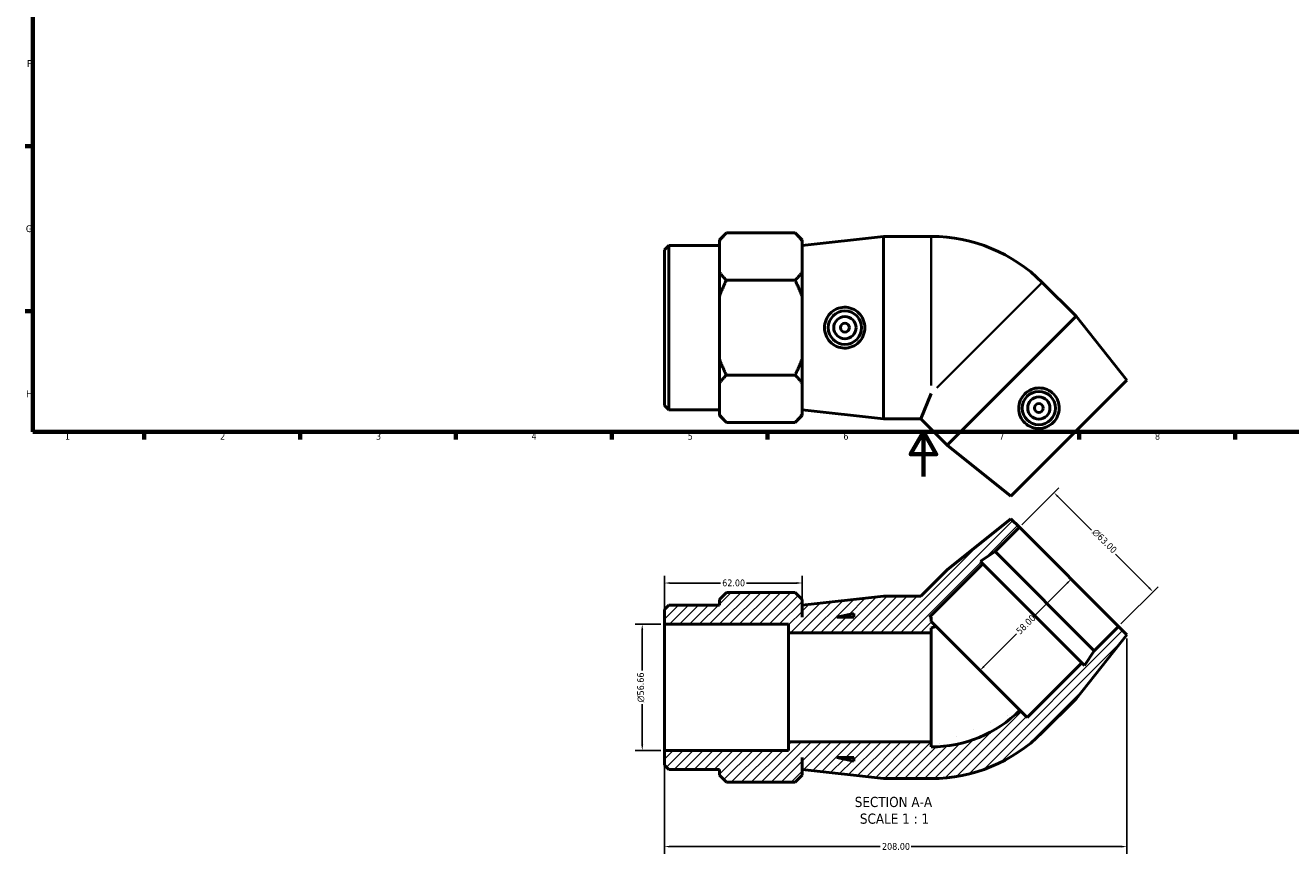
# Model space of a CAD drawing. Header units: millimetres. Extents: x 0 to 897, y -170 to 594.
# Tile 1 of 3: x 17 to 586, y -170 to 203. Entities that reach past the tile are written whole.
import ezdxf

# ---------------------------------------------------------------- set-up
doc = ezdxf.new("R2010")
doc.units = ezdxf.units.MM
for name, color, linetype, lineweight in [('Border (ANSI)', 7, 'Continuous', 70), ('Dimension (ANSI)', 7, 'Continuous', 25), ('Hatch (ANSI)', 7, 'Continuous', 18), ('Symbol (ANSI)', 7, 'Continuous', 25), ('Visible (ANSI)', 7, 'Continuous', 50), ('Visible Narrow (ANSI)', 7, 'Continuous', 35)]:
    doc.layers.add(name, color=color, linetype=linetype, lineweight=lineweight)
doc.styles.add('Label Text (ANSI)', font='tahoma.ttf')
doc.styles.add('Note Text (ANSI)', font='tahoma.ttf')
doc.dimstyles.new('Default - mm (ANSI)', dxfattribs={"dimtxt": 3.048, "dimasz": 2.5, "dimexe": 3.175, "dimexo": 1.6002, "dimgap": 0.8, "dimtad": 0, "dimtoh": 1, "dimrnd": 1e-08, "dimzin": 4, "dimdsep": 46, "dimtxsty": 'Note Text (ANSI)', "dimcen": 0.09, "dimdle": 10, "dimclrd": 256, "dimclre": 256, "dimclrt": 230, "dimadec": 1, "dimazin": 1, "dimtfac": 1, "dimtofl": 0, "dimtmove": 0, "dimatfit": 3, "dimfxl": 1, "dimtolj": 1, "dimtzin": 4, "dimlwd": -1, "dimlwe": -1, "dimarcsym": 0})

# ---------------------------------------------------------------- blocks, each defined once
blk = doc.blocks.new('Borders Default Border')
at = {"layer": 'Border (ANSI)'}
for p, q in [((20, 148.5), (16.55, 148.5)), ((20, 74.25), (16.55, 74.25)), ((70.08, 20), (70.08, 16.55)), ((140.17, 20), (140.17, 16.55)), ((210.25, 20), (210.25, 16.55)), ((280.33, 20), (280.33, 16.55)), ((350.42, 20), (350.42, 16.55)), ((490.58, 20), (490.58, 16.55)), ((560.67, 20), (560.67, 16.55))]:
    blk.add_line(p, q, dxfattribs=at)
at = {"layer": 'Border (ANSI)', "flags": 128}
for points in [[(20, 20), (20, 574), (821, 574), (821, 20), (20, 20)], [(420.5, 0), (420.5, 20), (414.73, 10), (426.27, 10), (420.5, 20)]]:
    blk.add_lwpolyline(points, dxfattribs=at)
at = {"layer": 'Border (ANSI)', "color": 230, "true_color": 0xff0080, "char_height": 3.05, "attachment_point": 7, "style": 'Note Text (ANSI)'}
for s, insert in [('F', (17.29, 184.1)), ('G', (16.81, 109.79)), ('H', (16.97, 35.6)), ('1', (34.35, 16.55)), ('2', (104.2, 16.55)), ('3', (174.26, 16.49)), ('4', (244.23, 16.55)), ('5', (314.48, 16.49)), ('6', (384.49, 16.49)), ('7', (454.6, 16.55)), ('8', (524.63, 16.48))]:
    blk.add_mtext(s, dxfattribs=dict(at, insert=insert))
blk = doc.blocks.new('*D7')
at = {"layer": 'Defpoints', "color": 0, "transparency": 16777216}
for p in [(304.03, -66.45), (294.03, -123.1), (304.03, -123.1)]:
    blk.add_point(p, dxfattribs=at)
at = {"layer": 'Dimension (ANSI)', "transparency": 16777216}
for p, q in [((302.43, -66.45), (290.86, -66.45)), ((294.03, -68.95), (294.03, -87.19)), ((294.03, -120.6), (294.03, -102.37)), ((302.43, -123.1), (290.86, -123.1))]:
    blk.add_line(p, q, dxfattribs=at)
for points in [[(293.61, -68.95), (294.45, -68.95), (294.03, -66.45)], [(293.61, -120.6), (294.45, -120.6), (294.03, -123.1)]]:
    blk.add_solid(points, dxfattribs=at)
at = {"layer": 'Dimension (ANSI)', "color": 230, "true_color": 0xff0080, "transparency": 16777216, "insert": (291.74, -101.57), "char_height": 3.048, "attachment_point": 1, "rotation": 90, "style": 'Note Text (ANSI)'}
blk.add_mtext('\\A1;\\fAIGDT|b0|i0;\\H3.0480;\\ln\\fTahoma|b0|i0;\\H3.0480;56.66', dxfattribs=at)
blk = doc.blocks.new('*D8')
at = {"layer": 'Defpoints', "color": 0, "transparency": 16777216}
for p in [(479.23, -7.27), (463.67, -22.84), (508.21, -67.38)]:
    blk.add_point(p, dxfattribs=at)
at = {"layer": 'Dimension (ANSI)', "transparency": 16777216}
for p, q in [((464.8, -21.7), (481.47, -5.03)), ((480.99, -9.04), (496.15, -24.19)), ((522.01, -50.05), (506.86, -34.9)), ((509.34, -66.25), (526.02, -49.58))]:
    blk.add_line(p, q, dxfattribs=at)
for points in [[(481.29, -8.75), (480.7, -9.34), (479.23, -7.27)], [(522.3, -49.76), (521.71, -50.35), (523.77, -51.82)]]:
    blk.add_solid(points, dxfattribs=at)
at = {"layer": 'Dimension (ANSI)', "color": 230, "true_color": 0xff0080, "transparency": 16777216, "insert": (498.33, -23.14), "char_height": 3.048, "attachment_point": 1, "rotation": 315, "style": 'Note Text (ANSI)'}
blk.add_mtext('\\A1;\\fAIGDT|b0|i0;\\H3.0480;\\ln\\fTahoma|b0|i0;\\H3.0480;63.00', dxfattribs=at)
blk = doc.blocks.new('*D9')
at = {"layer": 'Defpoints', "color": 0, "transparency": 16777216}
for p in [(485.94, -45.11), (444.93, -86.12), (445.96, -87.15)]:
    blk.add_point(p, dxfattribs=at)
at = {"layer": 'Dimension (ANSI)', "transparency": 16777216}
for p, q in [((485.2, -47.91), (470.57, -62.55)), ((447.73, -85.39), (462.36, -70.75))]:
    blk.add_line(p, q, dxfattribs=at)
for points in [[(484.91, -47.62), (485.5, -48.2), (486.97, -46.14)], [(447.43, -85.09), (448.02, -85.68), (445.96, -87.15)]]:
    blk.add_solid(points, dxfattribs=at)
at = {"layer": 'Dimension (ANSI)', "color": 230, "true_color": 0xff0080, "transparency": 16777216, "insert": (461.8, -69.06), "char_height": 3.048, "attachment_point": 1, "rotation": 45, "style": 'Note Text (ANSI)'}
blk.add_mtext('\\A1;58.00', dxfattribs=at)
blk = doc.blocks.new('*D10')
at = {"layer": 'Defpoints', "color": 0, "transparency": 16777216}
for p in [(512.03, -71.2), (304.03, -123.1), (512.03, -166.36)]:
    blk.add_point(p, dxfattribs=at)
at = {"layer": 'Dimension (ANSI)', "transparency": 16777216}
for p, q in [((512.03, -72.8), (512.03, -169.53)), ((304.03, -124.7), (304.03, -169.53)), ((306.53, -166.36), (401.07, -166.36)), ((509.53, -166.36), (414.99, -166.36))]:
    blk.add_line(p, q, dxfattribs=at)
for points in [[(306.53, -165.94), (306.53, -166.77), (304.03, -166.36)], [(509.53, -165.94), (509.53, -166.77), (512.03, -166.36)]]:
    blk.add_solid(points, dxfattribs=at)
at = {"layer": 'Dimension (ANSI)', "color": 230, "true_color": 0xff0080, "transparency": 16777216, "insert": (401.87, -164.76), "char_height": 3.048, "attachment_point": 1, "style": 'Note Text (ANSI)'}
blk.add_mtext('\\A1;208.00', dxfattribs=at)
blk = doc.blocks.new('*D11')
at = {"layer": 'Defpoints', "color": 0, "transparency": 16777216}
for p in [(366.03, -47.88), (366.03, -57.88), (304.03, -66.45)]:
    blk.add_point(p, dxfattribs=at)
at = {"layer": 'Dimension (ANSI)', "transparency": 16777216}
for p, q in [((304.03, -64.85), (304.03, -44.7)), ((366.03, -56.28), (366.03, -44.7)), ((306.53, -47.88), (329.19, -47.88)), ((363.53, -47.88), (340.87, -47.88))]:
    blk.add_line(p, q, dxfattribs=at)
for points in [[(306.53, -47.46), (306.53, -48.29), (304.03, -47.88)], [(363.53, -47.46), (363.53, -48.29), (366.03, -47.88)]]:
    blk.add_solid(points, dxfattribs=at)
at = {"layer": 'Dimension (ANSI)', "color": 230, "true_color": 0xff0080, "transparency": 16777216, "insert": (329.99, -46.29), "char_height": 3.048, "attachment_point": 1, "style": 'Note Text (ANSI)'}
blk.add_mtext('\\A1;62.00', dxfattribs=at)

msp = doc.modelspace()

# ---------------------------------------------------------------- hatches: boundary and pattern name
at = {"layer": 'Hatch (ANSI)'}
h = msp.add_hatch(dxfattribs=at)
h.set_pattern_fill('ANSI31', color=256, scale=25.4, style=0)
h.set_pattern_definition([(45, (0, 0), (-2.245064, 2.245064), [])])
edge = h.paths.add_edge_path()
edge.add_ellipse((424.031, -65.226), major_axis=(0, -70.551), ratio=1, start_angle=0, end_angle=45)
edge.add_line((473.918, -115.112), (489.121, -99.91))
edge.add_line((489.121, -99.91), (512.031, -71.201))
edge.add_line((512.031, -71.201), (508.213, -67.383))
edge.add_line((508.213, -67.383), (497.276, -78.319))
edge.add_line((497.276, -78.319), (492.97, -84.95))
edge.add_line((492.97, -84.95), (491.808, -83.788))
edge.add_line((491.808, -83.788), (467.201, -108.395))
edge.add_line((467.201, -108.395), (463.86, -105.054))
edge.add_ellipse((424.031, -65.226), major_axis=(39.828, -39.828), ratio=1, start_angle=315, end_angle=360, ccw=False)
edge.add_line((424.031, -121.551), (424.031, -119.276))
edge.add_line((424.031, -119.276), (359.831, -119.276))
edge.add_line((359.831, -119.276), (359.831, -123.104))
edge.add_line((359.831, -123.104), (304.031, -123.104))
edge.add_line((304.031, -123.104), (304.031, -129.786))
edge.add_line((304.031, -129.786), (305.921, -131.676))
edge.add_line((305.921, -131.676), (328.731, -131.676))
edge.add_line((328.731, -131.676), (328.731, -134.235))
edge.add_line((328.731, -134.235), (331.881, -137.385))
edge.add_line((331.881, -137.385), (362.781, -137.385))
edge.add_line((362.781, -137.385), (365.931, -134.235))
edge.add_line((365.931, -134.235), (365.931, -126.276))
edge.add_line((365.931, -126.276), (366.031, -126.276))
edge.add_line((366.031, -126.276), (366.031, -131.676))
edge.add_line((366.031, -131.676), (402.531, -135.776))
edge.add_line((402.531, -135.776), (424.031, -135.776))
h.paths.add_polyline_path([(389.231, -127.92), (381.498, -126.276), (389.231, -126.276)], flags=0)
edge = h.paths.add_edge_path()
edge.add_line((431.138, -41.927), (419.289, -53.776))
edge.add_line((419.289, -53.776), (402.531, -53.776))
edge.add_line((402.531, -53.776), (366.031, -57.876))
edge.add_line((366.031, -57.876), (366.031, -63.276))
edge.add_line((366.031, -63.276), (365.931, -63.276))
edge.add_line((365.931, -63.276), (365.931, -55.318))
edge.add_line((365.931, -55.318), (362.781, -52.168))
edge.add_line((362.781, -52.168), (331.881, -52.168))
edge.add_line((331.881, -52.168), (328.731, -55.318))
edge.add_line((328.731, -55.318), (328.731, -57.876))
edge.add_line((328.731, -57.876), (305.921, -57.876))
edge.add_line((305.921, -57.876), (304.031, -59.766))
edge.add_line((304.031, -59.766), (304.031, -66.448))
edge.add_line((304.031, -66.448), (359.831, -66.448))
edge.add_line((359.831, -66.448), (359.831, -70.276))
edge.add_line((359.831, -70.276), (424.031, -70.276))
edge.add_line((424.031, -70.276), (424.031, -68.001))
edge.add_ellipse((424.031, -65.226), major_axis=(0, -2.776), ratio=1, start_angle=0, end_angle=45)
edge.add_line((425.994, -67.188), (424.031, -65.226))
edge.add_line((424.031, -65.226), (424.031, -63.276))
edge.add_line((424.031, -63.276), (423.224, -63.276))
edge.add_line((423.224, -63.276), (447.26, -39.24))
edge.add_line((447.26, -39.24), (446.098, -38.078))
edge.add_line((446.098, -38.078), (452.729, -33.772))
edge.add_line((452.729, -33.772), (463.665, -22.835))
edge.add_line((463.665, -22.835), (459.847, -19.017))
edge.add_line((459.847, -19.017), (431.138, -41.927))
h.paths.add_polyline_path([(381.498, -63.276), (389.231, -61.633), (389.231, -63.276)], flags=0)

# ---------------------------------------------------------------- linework, layer by layer
at = {"layer": 'Visible (ANSI)'}
for p, q in [((328.731, 106.348), (331.881, 109.498)), ((362.781, 109.498), (331.881, 109.498)), ((365.931, 106.348), (362.781, 109.498)), ((304.031, 101.9), (305.921, 103.79)), ((305.921, 103.79), (305.921, 29.99)), ((305.921, 103.79), (328.731, 103.79)), ((328.731, 106.348), (328.731, 105.835)), ((328.731, 98.846), (328.731, 105.835)), ((365.931, 105.835), (365.931, 106.348)), ((365.931, 91.858), (365.931, 105.835)), ((366.031, 103.79), (402.531, 107.89)), ((366.031, 29.99), (366.031, 103.79)), ((402.531, 25.89), (402.531, 107.89)), ((402.531, 107.89), (424.031, 107.89)), ((304.031, 31.88), (304.031, 101.9)), ((328.731, 91.858), (328.731, 98.846)), ((365.931, 98.39), (366.031, 98.39)), ((328.731, 91.858), (328.731, 80.867)), ((365.931, 80.867), (365.931, 91.858)), ((362.781, 88.194), (331.881, 88.194)), ((489.121, 72.023), (473.918, 87.226)), ((328.731, 66.89), (328.731, 80.867)), ((365.931, 52.913), (365.931, 80.867)), ((489.121, 72.023), (431.138, 14.04)), ((512.031, 43.315), (489.121, 72.023)), ((328.731, 52.913), (328.731, 66.89)), ((328.731, 52.913), (328.731, 41.922)), ((365.931, 41.922), (365.931, 52.913)), ((362.781, 45.586), (331.881, 45.586)), ((328.731, 34.934), (328.731, 41.922)), ((365.931, 27.945), (365.931, 41.922)), ((512.031, 43.315), (459.847, -8.87)), ((328.731, 27.945), (328.731, 34.934)), ((365.931, 35.39), (366.031, 35.39)), ((424.031, 37.339), (419.289, 25.89)), ((304.031, 31.88), (305.921, 29.99)), ((305.921, 29.99), (328.731, 29.99)), ((366.031, 29.99), (402.531, 25.89)), ((328.731, 27.945), (328.731, 27.431)), ((328.731, 27.431), (331.881, 24.281)), ((362.781, 24.281), (331.881, 24.281)), ((365.931, 27.431), (362.781, 24.281)), ((365.931, 27.431), (365.931, 27.945)), ((402.531, 25.89), (419.289, 25.89)), ((431.138, 14.04), (419.289, 25.89)), ((459.847, -8.87), (431.138, 14.04)), ((459.847, -19.017), (431.138, -41.927)), ((463.665, -22.835), (459.847, -19.017)), ((452.729, -33.772), (463.665, -22.835)), ((463.665, -22.835), (508.213, -67.383)), ((446.098, -38.078), (452.729, -33.772)), ((452.729, -33.772), (497.276, -78.319)), ((423.224, -63.276), (447.26, -39.24)), ((447.26, -39.24), (446.098, -38.078)), ((447.26, -39.24), (491.808, -83.788)), ((431.138, -41.927), (419.289, -53.776)), ((331.881, -52.168), (328.731, -55.318)), ((328.731, -55.318), (328.731, -57.876)), ((362.781, -52.168), (331.881, -52.168)), ((365.931, -55.318), (362.781, -52.168)), ((365.931, -63.276), (365.931, -55.318)), ((402.531, -53.776), (366.031, -57.876)), ((419.289, -53.776), (402.531, -53.776)), ((305.921, -57.876), (304.031, -59.766)), ((304.031, -59.766), (304.031, -66.448)), ((328.731, -57.876), (305.921, -57.876)), ((366.031, -57.876), (366.031, -63.276)), ((381.498, -63.276), (389.231, -61.633)), ((389.231, -61.633), (389.231, -63.276)), ((304.031, -66.448), (359.831, -66.448)), ((304.031, -123.104), (304.031, -66.448)), ((359.831, -66.448), (359.831, -70.276)), ((366.031, -63.276), (365.931, -63.276)), ((389.231, -63.276), (381.498, -63.276)), ((424.031, -63.276), (423.224, -63.276)), ((424.031, -65.226), (424.031, -63.276)), ((425.994, -67.188), (424.031, -65.226)), ((424.031, -70.276), (424.031, -68.001)), ((425.994, -67.188), (463.86, -105.054)), ((508.213, -67.383), (497.276, -78.319)), ((512.031, -71.201), (508.213, -67.383)), ((359.831, -70.276), (424.031, -70.276)), ((359.831, -119.276), (359.831, -70.276)), ((424.031, -119.276), (424.031, -70.276)), ((489.121, -99.91), (512.031, -71.201)), ((497.276, -78.319), (492.97, -84.95)), ((491.808, -83.788), (467.201, -108.395)), ((492.97, -84.95), (491.808, -83.788)), ((473.918, -115.112), (489.121, -99.91)), ((467.201, -108.395), (463.86, -105.054)), ((424.031, -119.276), (359.831, -119.276)), ((359.831, -119.276), (359.831, -123.104)), ((424.031, -121.551), (424.031, -119.276)), ((359.831, -123.104), (304.031, -123.104)), ((304.031, -123.104), (304.031, -129.786)), ((304.031, -129.786), (305.921, -131.676)), ((365.931, -134.235), (365.931, -126.276)), ((365.931, -126.276), (366.031, -126.276)), ((366.031, -126.276), (366.031, -131.676)), ((389.231, -127.92), (381.498, -126.276)), ((381.498, -126.276), (389.231, -126.276)), ((389.231, -126.276), (389.231, -127.92)), ((305.921, -131.676), (328.731, -131.676)), ((328.731, -131.676), (328.731, -134.235)), ((328.731, -134.235), (331.881, -137.385)), ((362.781, -137.385), (365.931, -134.235)), ((366.031, -131.676), (402.531, -135.776)), ((402.531, -135.776), (424.031, -135.776)), ((362.781, -137.385), (331.881, -137.385))]:
    msp.add_line(p, q, dxfattribs=at)
for centre, radius in [((385.172, 66.89), 7.5), ((385.172, 66.89), 5), ((385.172, 66.89), 2), ((472.405, 30.757), 7.5), ((472.405, 30.757), 5), ((472.405, 30.757), 2)]:
    msp.add_circle(centre, radius, dxfattribs=at)
for centre, radius, start, end in [((424.031, 37.339), 70.551, 45, 90), ((424.031, -65.226), 2.776, 270, 315), ((424.031, -65.226), 56.326, 270, 315), ((424.031, -65.226), 70.551, 270, 315)]:
    msp.add_arc(centre, radius, start, end, dxfattribs=at)
for points in [[(331.881, 109.498), (329.979, 107.596), (328.731, 105.835)], [(365.931, 105.835), (364.683, 107.596), (362.781, 109.498)], [(328.731, 91.858), (329.979, 90.096), (331.881, 88.194)], [(362.781, 88.194), (364.683, 90.096), (365.931, 91.858)], [(331.881, 88.194), (329.979, 84.39), (328.731, 80.867)], [(365.931, 80.867), (364.683, 84.39), (362.781, 88.194)], [(328.731, 52.913), (329.979, 49.39), (331.881, 45.586)], [(362.781, 45.586), (364.683, 49.39), (365.931, 52.913)], [(331.881, 45.586), (329.979, 43.684), (328.731, 41.922)], [(365.931, 41.922), (364.683, 43.684), (362.781, 45.586)], [(328.731, 27.945), (329.979, 26.183), (331.881, 24.281)], [(362.781, 24.281), (364.683, 26.183), (365.931, 27.945)]]:
    msp.add_rational_spline(points, [1, 1.00400965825, 1], degree=2, dxfattribs=at)
for points in [[(384.842, 57.727), (383.726, 57.756), (382.536, 58.009), (380.356, 58.973), (379.365, 59.684), (377.802, 61.304), (377.126, 62.325), (376.23, 64.553), (376.011, 65.76), (376.011, 68.02), (376.23, 69.226), (377.126, 71.454), (377.802, 72.475), (379.365, 74.096), (380.356, 74.807), (382.536, 75.77), (383.726, 76.024), (386.026, 76.084), (387.282, 75.869), (389.585, 74.943), (390.632, 74.233), (392.27, 72.597), (392.977, 71.568), (393.919, 69.298), (394.154, 68.058), (394.154, 65.722), (393.919, 64.481), (392.977, 62.212), (392.27, 61.182), (390.632, 59.547), (389.585, 58.836), (387.282, 57.91), (386.026, 57.695), (384.842, 57.727)], [(479.117, 37.003), (479.886, 36.193), (480.548, 35.173), (481.408, 32.949), (481.606, 31.746), (481.565, 29.495), (481.321, 28.295), (480.379, 26.087), (479.681, 25.078), (478.083, 23.48), (477.075, 22.782), (474.866, 21.84), (473.666, 21.596), (471.415, 21.555), (470.212, 21.753), (467.989, 22.614), (466.968, 23.276), (465.299, 24.86), (464.563, 25.9), (463.589, 28.182), (463.351, 29.425), (463.35, 31.74), (463.578, 32.968), (464.516, 35.239), (465.227, 36.282), (466.879, 37.934), (467.922, 38.645), (470.193, 39.584), (471.421, 39.812), (473.736, 39.81), (474.979, 39.572), (477.262, 38.599), (478.302, 37.863), (479.117, 37.003)]]:
    msp.add_open_spline(points, degree=3, knots=[0, 0, 0, 0, 0.3370153, 0.3370153, 0.6740306, 0.6740306, 1.0130022, 1.0130022, 1.3519737, 1.3519737, 1.6909453, 1.6909453, 2.0299169, 2.0299169, 2.3669322, 2.3669322, 2.7039475, 2.7039475, 3.06141, 3.06141, 3.4188724, 3.4188724, 3.7693428, 3.7693428, 4.1198131, 4.1198131, 4.4702835, 4.4702835, 4.8207538, 4.8207538, 5.1782163, 5.1782163, 5.5356787, 5.5356787, 5.5356787, 5.5356787], dxfattribs=at)
at = {"layer": 'Visible Narrow (ANSI)'}
for p, q in [((424.031, 40.915), (424.031, 107.601)), ((473.714, 87.022), (426.56, 39.868))]:
    msp.add_line(p, q, dxfattribs=at)

# ---------------------------------------------------------------- block references
msp.add_blockref('Borders Default Border', (0, 0))

# ---------------------------------------------------------------- texts
at = {"layer": 'Symbol (ANSI)', "char_height": 4.572, "attachment_point": 7, "style": 'Label Text (ANSI)'}
for s, insert in [('SECTION A-A', (389.607, -148.649)), ('SCALE 1 : 1', (391.926, -156.162))]:
    msp.add_mtext(s, dxfattribs=dict(at, insert=insert))

# ---------------------------------------------------------------- dimensions: what is measured, and where the dimension line sits
at = {"layer": 'Dimension (ANSI)'}
for base, p1, p2, angle, picture, middle in [((479.227, -7.273), (508.213, -67.383), (463.665, -22.835), 315, '*D8', (501.501, -29.547)), ((294.031, -123.104), (304.031, -66.448), (304.031, -123.104), 90, '*D7', (294.031, -94.776))]:
    dim = msp.add_linear_dim(base=base, p1=p1, p2=p2, angle=angle, text='\\fAIGDT|b0|i0;\\H3.0480;\\ln\\fTahoma|b0|i0;\\H3.0480;<>', dimstyle='Default - mm (ANSI)', override={"dimtoh": 0, "dimdec": 2, "dimtp": 0, "dimtm": 0, "dimtdec": 2, "dimatfit": 1}, dxfattribs=at)
    dim.commit()
    dim.dimension.update_dxf_attribs({"geometry": picture, "text_midpoint": middle, "dimtype": 160})
for base, p1, p2, angle, override, picture, middle in [((366.031, -47.876), (304.031, -66.448), (366.031, -57.876), 180, {"dimtoh": 0, "dimdec": 2, "dimtp": 0, "dimtm": 0, "dimtdec": 2, "dimatfit": 1}, '*D11', (335.031, -47.876)), ((445.96, -87.154), (485.939, -45.109), (444.927, -86.121), 45, {"dimtoh": 0, "dimdec": 2, "dimse1": 1, "dimse2": 1, "dimtp": 0, "dimtm": 0, "dimtdec": 2, "dimatfit": 1}, '*D9', (466.466, -66.648)), ((512.031, -166.358), (304.031, -123.104), (512.031, -71.201), 180, {"dimtoh": 0, "dimdec": 2, "dimtp": 0, "dimtm": 0, "dimtdec": 2, "dimatfit": 1}, '*D10', (408.031, -166.358))]:
    dim = msp.add_linear_dim(base=base, p1=p1, p2=p2, angle=angle, dimstyle='Default - mm (ANSI)', override=override, dxfattribs=at)
    dim.commit()
    dim.dimension.update_dxf_attribs({"geometry": picture, "text_midpoint": middle, "dimtype": 160})

doc.saveas('drawing.dxf')
